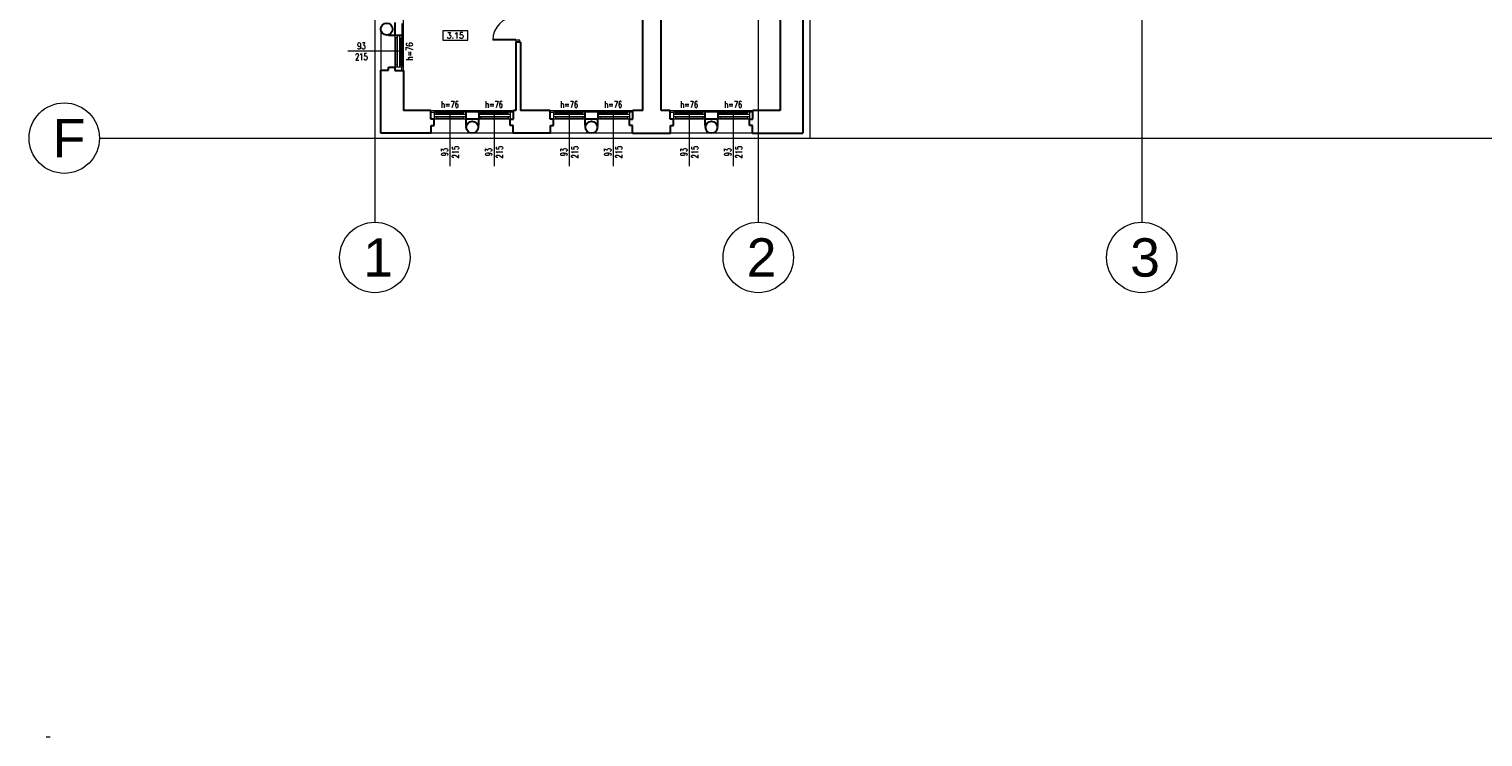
# Model space of a CAD drawing. Header units: millimetres. Extents: x -5254 to 173417, y -28809 to -6400.
# Tile 94 of 256: x 48588 to 52380, y -14634 to -12789. Entities that reach past the tile are written whole.
import ezdxf

# ---------------------------------------------------------------- set-up
doc = ezdxf.new("R2010")
doc.units = ezdxf.units.MM
for name, color, linetype, lineweight in [('_MW_ppoż', 7, 'Continuous', 0), ('m_cienka', 7, 'Continuous', 5), ('m_stolarka', 7, 'Continuous', 9), ('m_tabela', 7, 'Continuous', 15), ('m_tekst', 7, 'Continuous', 13), ('m_widok', 7, 'Continuous', 9), ('m_ściany', 7, 'Continuous', 30)]:
    doc.layers.add(name, color=color, linetype=linetype, lineweight=lineweight)
doc.styles.add('ROMANS', font='Romans.shx', dxfattribs={"height": 0.2})
doc.styles.get("Standard").update_dxf_attribs({"font": 'arial.ttf'})
doc.styles.add('styl1', font='simplex.shx', dxfattribs={"width": 0.75})

# ---------------------------------------------------------------- blocks, each defined once
blk = doc.blocks.new('zw$A8B1')
at = {"layer": '_MW_ppoż', "color": 251}
for points in [[(901.8, 4225.7), (901.8, 183.5)], [(1901.8, 4225.7), (1901.8, 183.5)], [(2901.8, 4225.7), (2901.8, 183.5)], [(183.5, 402.9), (7578, 402.9)]]:
    blk.add_lwpolyline(points, dxfattribs=at)
for centre in [(91.8, 402.9), (901.8, 91.8), (1901.8, 91.8), (2901.8, 91.8)]:
    blk.add_circle(centre, 91.8, dxfattribs=at)
at = {"layer": '_MW_ppoż', "color": 251, "char_height": 100, "width": 98.152, "attachment_point": 1}
for s, insert in [('F', (61.7, 453)), ('1', (871.7, 141.8)), ('2', (1871.7, 141.8)), ('3', (2871.7, 141.8))]:
    blk.add_mtext(s, dxfattribs=dict(at, insert=insert))

msp = doc.modelspace()

# ---------------------------------------------------------------- linework, layer by layer
at = {"layer": 'm_cienka'}
for p, q in [((49666.85, -12793), (49666.85, -12818)), ((49732.85, -12793), (49666.85, -12793)), ((49732.85, -12818), (49732.85, -12793)), ((49666.85, -12818), (49732.85, -12818))]:
    msp.add_line(p, q, dxfattribs=at)
at = {"layer": 'm_cienka', "ltscale": 3}
for p, q in [((49559.91, -12846.78), (49419.91, -12846.78)), ((49685.91, -13005.78), (49685.91, -13145.78)), ((49800.88, -13005.78), (49800.88, -13145.78)), ((49996.91, -13005.78), (49996.91, -13145.78)), ((50111.88, -13005.78), (50111.88, -13145.78)), ((50309.91, -13005.78), (50309.91, -13145.78)), ((50424.88, -13005.78), (50424.88, -13145.78))]:
    msp.add_line(p, q, dxfattribs=at)
at = {"layer": 'm_cienka', "ltscale": 2}
msp.add_lwpolyline([(50513.76, -10166.18), (49489.91, -10166.18), (49489.91, -11363.18), (49378.91, -11363.18), (49378.91, -11874.18), (49490.01, -11874.18), (49489.91, -13073.08), (49504.91, -13073.08), (50624.91, -13073.18), (50624.91, -12622.18), (52310.91, -12622.18), (52310.91, -12659.08), (52807.91, -12659.08)], dxfattribs=at)
at = {"layer": 'm_stolarka'}
for p, q in [((49541.91, -12805.78), (49541.91, -12887.78)), ((49547.91, -12811.7), (49541.91, -12811.7)), ((49544.91, -12882.78), (49544.91, -12811.7)), ((49547.91, -12805.78), (49547.91, -12887.78)), ((49553.91, -12805.78), (49553.91, -12887.78)), ((49553.91, -12811.7), (49559.91, -12811.7)), ((49556.91, -12811.7), (49556.91, -12882.78)), ((49559.91, -12805.78), (49559.91, -12887.78)), ((49729.67, -12812.31), (49729.67, -12812.31)), ((49857.91, -12815.78), (49797.41, -12815.78)), ((49857.91, -12817.78), (49857.91, -12815.78)), ((49857.91, -12817.78), (49797.41, -12817.78)), ((49797.41, -12817.78), (49797.41, -12817.78)), ((49547.91, -12882.78), (49541.91, -12882.78)), ((49553.91, -12882.78), (49559.91, -12882.78)), ((49726.91, -13005.78), (49644.91, -13005.78)), ((49726.91, -13011.78), (49644.91, -13011.78)), ((49726.91, -13017.78), (49644.91, -13017.78)), ((49726.91, -13023.78), (49644.91, -13023.78)), ((49649.91, -13011.78), (49649.91, -13005.78)), ((49720.99, -13008.78), (49649.91, -13008.78)), ((49649.91, -13017.78), (49649.91, -13023.78)), ((49649.91, -13020.78), (49720.99, -13020.78)), ((49720.99, -13011.78), (49720.99, -13005.78)), ((49720.99, -13017.78), (49720.99, -13023.78)), ((49842.91, -13005.78), (49760.91, -13005.78)), ((49842.91, -13011.78), (49760.91, -13011.78)), ((49842.91, -13017.78), (49760.91, -13017.78)), ((49842.91, -13023.78), (49760.91, -13023.78)), ((49765.91, -13011.78), (49765.91, -13005.78)), ((49837.91, -13008.78), (49765.91, -13008.78)), ((49765.91, -13017.78), (49765.91, -13023.78)), ((49765.91, -13020.78), (49837.91, -13020.78)), ((49837.91, -13011.78), (49837.91, -13005.78)), ((49837.91, -13017.78), (49837.91, -13023.78)), ((50037.91, -13005.78), (49955.91, -13005.78)), ((50037.91, -13011.78), (49955.91, -13011.78)), ((50037.91, -13017.78), (49955.91, -13017.78)), ((50037.91, -13023.78), (49955.91, -13023.78)), ((49960.91, -13011.78), (49960.91, -13005.78)), ((50031.99, -13008.78), (49960.91, -13008.78)), ((49960.91, -13017.78), (49960.91, -13023.78)), ((49960.91, -13020.78), (50031.99, -13020.78)), ((50031.99, -13011.78), (50031.99, -13005.78)), ((50031.99, -13017.78), (50031.99, -13023.78)), ((50153.91, -13005.78), (50071.91, -13005.78)), ((50153.91, -13011.78), (50071.91, -13011.78)), ((50153.91, -13017.78), (50071.91, -13017.78)), ((50153.91, -13023.78), (50071.91, -13023.78)), ((50076.91, -13011.78), (50076.91, -13005.78)), ((50148.91, -13008.78), (50076.91, -13008.78)), ((50076.91, -13017.78), (50076.91, -13023.78)), ((50076.91, -13020.78), (50148.91, -13020.78)), ((50148.91, -13011.78), (50148.91, -13005.78)), ((50148.91, -13017.78), (50148.91, -13023.78)), ((50350.91, -13005.78), (50268.91, -13005.78)), ((50350.91, -13011.78), (50268.91, -13011.78)), ((50350.91, -13017.78), (50268.91, -13017.78)), ((50350.91, -13023.78), (50268.91, -13023.78)), ((50273.91, -13011.78), (50273.91, -13005.78)), ((50344.99, -13008.78), (50273.91, -13008.78)), ((50273.91, -13017.78), (50273.91, -13023.78)), ((50273.91, -13020.78), (50344.99, -13020.78)), ((50344.99, -13011.78), (50344.99, -13005.78)), ((50344.99, -13017.78), (50344.99, -13023.78)), ((50466.91, -13005.78), (50384.91, -13005.78)), ((50466.91, -13011.78), (50384.91, -13011.78)), ((50466.91, -13017.78), (50384.91, -13017.78)), ((50466.91, -13023.78), (50384.91, -13023.78)), ((50389.91, -13011.78), (50389.91, -13005.78)), ((50461.91, -13008.78), (50389.91, -13008.78)), ((50389.91, -13017.78), (50389.91, -13023.78)), ((50389.91, -13020.78), (50461.91, -13020.78)), ((50461.91, -13011.78), (50461.91, -13005.78)), ((50461.91, -13017.78), (50461.91, -13023.78))]:
    msp.add_line(p, q, dxfattribs=at)
for points in [[(49857.91, -12822.78), (49867.91, -12822.78), (49867.91, -12817.78), (49857.91, -12817.78)], [(49559.91, -12896.78), (49559.91, -12887.78), (49541.91, -12887.78), (49541.91, -12896.78)], [(49635.91, -13005.78), (49644.91, -13005.78), (49644.91, -13023.78), (49635.91, -13023.78)], [(49851.91, -13005.78), (49842.91, -13005.78), (49842.91, -13023.78), (49851.91, -13023.78)], [(49946.91, -13005.78), (49955.91, -13005.78), (49955.91, -13023.78), (49946.91, -13023.78)], [(50162.91, -13005.78), (50153.91, -13005.78), (50153.91, -13023.78), (50162.91, -13023.78)], [(50259.91, -13005.78), (50268.91, -13005.78), (50268.91, -13023.78), (50259.91, -13023.78)], [(50475.91, -13005.78), (50466.91, -13005.78), (50466.91, -13023.78), (50475.91, -13023.78)]]:
    msp.add_lwpolyline(points, close=True, dxfattribs=at)
msp.add_arc((49857.91, -12817.78), 60.5, 90, 180, dxfattribs=at)
at = {"layer": 'm_tabela'}
msp.add_line((48632.72, -14634.23), (48642.72, -14634.23), dxfattribs=at)
at = {"layer": 'm_widok'}
for p, q in [((49564.91, -12896.78), (49564.91, -12680.78)), ((49505.91, -12792.68), (49505.91, -12895.78)), ((49635.91, -13000.78), (49851.91, -13000.78)), ((49946.91, -13000.78), (50162.91, -13000.78)), ((50259.91, -13000.78), (50475.91, -13000.78)), ((49740.01, -13059.78), (49636.91, -13059.78)), ((49850.91, -13059.78), (49747.82, -13059.78)), ((50051.01, -13059.78), (49947.91, -13059.78)), ((50161.91, -13059.78), (50058.82, -13059.78)), ((50364.01, -13059.78), (50260.91, -13059.78)), ((50474.91, -13059.78), (50371.82, -13059.78))]:
    msp.add_line(p, q, dxfattribs=at)
at = {"layer": 'm_ściany'}
for p, q in [((50546.91, -12586.78), (50546.91, -13000.78)), ((50605.91, -12608.78), (50605.91, -13059.78)), ((50188.91, -13000.78), (50188.91, -12660.78)), ((49541.91, -12771.78), (49541.91, -12805.78)), ((50236.91, -13000.78), (50236.91, -12754.78)), ((49525.91, -12805.78), (49525.91, -12803.45)), ((49541.91, -12805.78), (49525.91, -12805.78)), ((49869.91, -12822.78), (49857.91, -12822.78)), ((49857.91, -12822.78), (49857.91, -13000.78)), ((49869.91, -12822.78), (49869.91, -13000.78)), ((49525.91, -12895.78), (49525.91, -12887.78)), ((49525.91, -12887.78), (49541.91, -12887.78)), ((49541.91, -12887.78), (49541.91, -12896.78)), ((49505.91, -13059.78), (49505.91, -12895.78)), ((49505.91, -12895.78), (49525.91, -12895.78)), ((49505.91, -12898.78), (49505.91, -12898.78)), ((49541.91, -12896.78), (49564.91, -12896.78)), ((49564.91, -12896.78), (49564.91, -13000.78)), ((49635.91, -13000.78), (49564.91, -13000.78)), ((49635.91, -13023.78), (49635.91, -13000.78)), ((49857.91, -13000.78), (49851.91, -13000.78)), ((49851.91, -13023.78), (49851.91, -13000.78)), ((49946.91, -13000.78), (49869.91, -13000.78)), ((49946.91, -13023.78), (49946.91, -13000.78)), ((50188.91, -13000.78), (50162.91, -13000.78)), ((50162.91, -13023.78), (50162.91, -13000.78)), ((50259.91, -13000.78), (50236.91, -13000.78)), ((50259.91, -13023.78), (50259.91, -13000.78)), ((50546.91, -13000.78), (50475.91, -13000.78)), ((50475.91, -13023.78), (50475.91, -13000.78)), ((49644.91, -13023.78), (49635.91, -13023.78)), ((49636.91, -13059.78), (49636.91, -13039.78)), ((49636.91, -13039.78), (49644.91, -13039.78)), ((49644.91, -13039.78), (49644.91, -13023.78)), ((49726.91, -13023.78), (49726.91, -13039.78)), ((49760.91, -13023.78), (49726.91, -13023.78)), ((49726.91, -13039.78), (49729.24, -13039.78)), ((49758.59, -13039.78), (49760.91, -13039.78)), ((49760.91, -13039.78), (49760.91, -13023.78)), ((49842.91, -13039.78), (49842.91, -13023.78)), ((49842.91, -13023.78), (49851.91, -13023.78)), ((49850.91, -13039.78), (49842.91, -13039.78)), ((49850.91, -13059.78), (49850.91, -13039.78)), ((49955.91, -13023.78), (49946.91, -13023.78)), ((49947.91, -13059.78), (49947.91, -13039.78)), ((49947.91, -13039.78), (49955.91, -13039.78)), ((49955.91, -13039.78), (49955.91, -13023.78)), ((50037.91, -13023.78), (50037.91, -13039.78)), ((50071.91, -13023.78), (50037.91, -13023.78)), ((50037.91, -13039.78), (50040.24, -13039.78)), ((50069.59, -13039.78), (50071.91, -13039.78)), ((50071.91, -13039.78), (50071.91, -13023.78)), ((50153.91, -13039.78), (50153.91, -13023.78)), ((50153.91, -13023.78), (50162.91, -13023.78)), ((50161.91, -13039.78), (50153.91, -13039.78)), ((50161.91, -13059.78), (50161.91, -13039.78)), ((50268.91, -13023.78), (50259.91, -13023.78)), ((50260.91, -13059.78), (50260.91, -13039.78)), ((50260.91, -13039.78), (50268.91, -13039.78)), ((50268.91, -13039.78), (50268.91, -13023.78)), ((50350.91, -13023.78), (50350.91, -13039.78)), ((50384.91, -13023.78), (50350.91, -13023.78)), ((50350.91, -13039.78), (50353.24, -13039.78)), ((50382.59, -13039.78), (50384.91, -13039.78)), ((50384.91, -13039.78), (50384.91, -13023.78)), ((50466.91, -13039.78), (50466.91, -13023.78)), ((50466.91, -13023.78), (50475.91, -13023.78)), ((50474.91, -13039.78), (50466.91, -13039.78)), ((50474.91, -13059.78), (50474.91, -13039.78)), ((49636.91, -13059.78), (49505.91, -13059.78)), ((49633.91, -13059.78), (49633.91, -13059.78)), ((49947.91, -13059.78), (49850.91, -13059.78)), ((49850.91, -13059.78), (49850.91, -13059.78)), ((49944.91, -13059.78), (49944.91, -13059.78)), ((50161.91, -13059.78), (50260.91, -13059.78)), ((50161.91, -13059.78), (50161.91, -13059.78)), ((50257.91, -13059.78), (50257.91, -13059.78)), ((50474.91, -13059.78), (50605.91, -13059.78)), ((50474.91, -13059.78), (50474.91, -13059.78))]:
    msp.add_line(p, q, dxfattribs=at)
at = {"layer": 'm_ściany', "ltscale": 3}
for p, q in [((49561.91, -12803.78), (49561.91, -12773.78)), ((49559.91, -12805.78), (49541.91, -12805.78)), ((49561.91, -12803.78), (49559.91, -12803.78)), ((49559.91, -12803.78), (49559.91, -12805.78)), ((49728.91, -13003.78), (49728.91, -13005.78)), ((49728.91, -13003.78), (49758.91, -13003.78)), ((49758.91, -13003.78), (49758.91, -13005.78)), ((50039.91, -13003.78), (50039.91, -13005.78)), ((50039.91, -13003.78), (50069.91, -13003.78)), ((50069.91, -13003.78), (50069.91, -13005.78)), ((50352.91, -13003.78), (50352.91, -13005.78)), ((50352.91, -13003.78), (50382.91, -13003.78)), ((50382.91, -13003.78), (50382.91, -13005.78)), ((49728.91, -13005.78), (49726.91, -13005.78)), ((49726.91, -13005.78), (49726.91, -13023.78)), ((49758.91, -13005.78), (49760.91, -13005.78)), ((49760.91, -13005.78), (49760.91, -13023.78)), ((50039.91, -13005.78), (50037.91, -13005.78)), ((50037.91, -13005.78), (50037.91, -13023.78)), ((50069.91, -13005.78), (50071.91, -13005.78)), ((50071.91, -13005.78), (50071.91, -13023.78)), ((50352.91, -13005.78), (50350.91, -13005.78)), ((50350.91, -13005.78), (50350.91, -13023.78)), ((50382.91, -13005.78), (50384.91, -13005.78)), ((50384.91, -13005.78), (50384.91, -13023.78))]:
    msp.add_line(p, q, dxfattribs=at)
at = {"layer": 'm_ściany'}
for centre in [(49520.91, -12788.78), (49743.91, -13044.78), (50054.91, -13044.78), (50367.91, -13044.78)]:
    msp.add_circle(centre, 15.5, dxfattribs=at)

# ---------------------------------------------------------------- block references
at = {"layer": '_MW_ppoż', "color": 251}
msp.add_blockref('zw$A8B1', (48588.15, -13476.01), dxfattribs=at)

# ---------------------------------------------------------------- texts
at = {"layer": 'm_tekst', "insert": (49699.85, -12805.5), "char_height": 15, "attachment_point": 5, "style": 'ROMANS'}
msp.add_mtext_dynamic_manual_height_columns('3.15', width=50, gutter_width=1, heights=[-15], dxfattribs=at)
at = {"layer": 'm_tekst', "ltscale": 3, "char_height": 17, "attachment_point": 5, "style": 'styl1'}
for s, heights, insert in [('93\\P215', [-45.33], (49454.91, -12846.78)), ('h=76', [-17], (49685.79, -12985.38)), ('h=76', [-17], (49800.75, -12985.38)), ('h=76', [-17], (49996.79, -12985.38)), ('h=76', [-17], (50111.75, -12985.38)), ('h=76', [-17], (50309.79, -12985.38)), ('h=76', [-17], (50424.75, -12985.38))]:
    msp.add_mtext_dynamic_manual_height_columns(s, width=67.2517, gutter_width=350, heights=heights, dxfattribs=dict(at, insert=insert))
at = {"layer": 'm_tekst', "ltscale": 3, "char_height": 17, "attachment_point": 5, "rotation": 90, "style": 'styl1'}
for s, heights, insert in [('h=76', [-17], (49580.31, -12846.91)), ('93\\P215', [-45.33], (49686.26, -13109.49)), ('93\\P215', [-45.33], (49800.88, -13109.49)), ('93\\P215', [-45.33], (49997.26, -13109.49)), ('93\\P215', [-45.33], (50111.88, -13109.49)), ('93\\P215', [-45.33], (50310.26, -13109.49)), ('93\\P215', [-45.33], (50424.88, -13109.49))]:
    msp.add_mtext_dynamic_manual_height_columns(s, width=67.2517, gutter_width=350, heights=heights, dxfattribs=dict(at, insert=insert))

doc.saveas('drawing.dxf')
